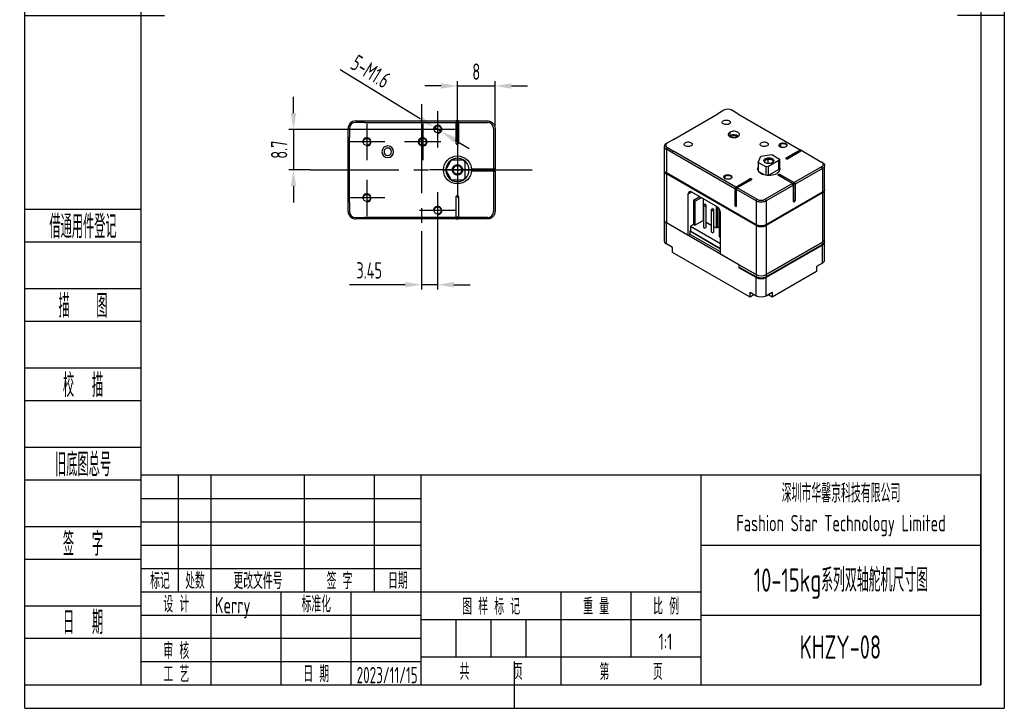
# Model space of a CAD drawing. Header units: inches. Extents: x -26 to 185, y -5 to 292.
# Tile 1 of 2: x -26 to 185, y -5 to 143. Entities that reach past the tile are written whole.
import ezdxf
from ezdxf.enums import TextEntityAlignment as Align

# ---------------------------------------------------------------- set-up
doc = ezdxf.new("R2010")
doc.units = ezdxf.units.IN
doc.header["$MEASUREMENT"] = 0
doc.linetypes.add('CENTER2', pattern=[28.575, 19.05, -3.175, 3.175, -3.175])
for name, color, linetype in [('1轮廓实线层', 7, 'Continuous'), ('2细线层', 4, 'Continuous'), ('3中心线层', 1, 'CENTER2'), ('6文字层', 3, 'Continuous'), ('7标注层', 4, 'Continuous'), ('图框层', 7, 'Continuous')]:
    doc.layers.add(name, color=color, linetype=linetype)
doc.styles.add('PC_TEXTSTYLE', font='ISOCP.SHX', dxfattribs={"width": 0.707, "bigfont": 'GBCBIG.SHX'})
doc.styles.add('PC_TEXTSTYLE4', font='ISOCP.SHX', dxfattribs={"width": 0.707, "bigfont": 'GBCBIG.SHX'})
doc.dimstyles.new('GB_DIAMETER', dxfattribs={"dimtxt": 3.5, "dimasz": 3.5, "dimexe": 1, "dimexo": 0, "dimgap": 1.5, "dimtad": 1, "dimjust": 4, "dimdsep": 46, "dimtxsty": 'PC_TEXTSTYLE', "dimcen": 0, "dimclrd": 256, "dimclrt": 3, "dimadec": 0, "dimazin": 2, "dimtp": 0.1, "dimtm": 0.1, "dimtfac": 0.71, "dimtdec": 3, "dimtmove": 0, "dimatfit": 2, "dimfxl": 1, "dimtfill": 1, "dimarcsym": 0})
doc.dimstyles.new('GB_LINEAR', dxfattribs={"dimtxt": 3.5, "dimasz": 3.5, "dimexe": 1, "dimexo": 0, "dimgap": 1.5, "dimtad": 1, "dimdsep": 46, "dimtxsty": 'PC_TEXTSTYLE', "dimcen": 0, "dimclrd": 256, "dimclrt": 3, "dimadec": 0, "dimazin": 2, "dimtp": 0.1, "dimtm": 0.1, "dimtfac": 0.71, "dimtdec": 3, "dimtmove": 0, "dimatfit": 3, "dimfxl": 1, "dimtfill": 1, "dimarcsym": 0})

# ---------------------------------------------------------------- blocks, each defined once
blk = doc.blocks.new('*D10')
at = {"layer": '7标注层', "color": 0, "lineweight": -2}
for p, q in [((67.77, 116.4), (67.77, 129.4)), ((75.82, 119.3), (75.82, 129.4))]:
    blk.add_line(p, q, dxfattribs=at)
at = {"layer": '7标注层', "lineweight": -2}
for p, q in [((64.27, 128.4), (60.77, 128.4)), ((67.77, 128.4), (75.82, 128.4)), ((79.32, 128.4), (82.82, 128.4))]:
    blk.add_line(p, q, dxfattribs=at)
at = {"layer": '7标注层'}
for points in [[(64.27, 127.82), (64.27, 128.98), (67.77, 128.4)], [(79.32, 128.98), (79.32, 127.82), (75.82, 128.4)]]:
    blk.add_solid(points, dxfattribs=at)
at = {"layer": 'Defpoints', "color": 0}
for p in [(75.82, 128.4), (75.82, 119.3), (67.77, 116.4)]:
    blk.add_point(p, dxfattribs=at)
at = {"layer": '7标注层', "color": 3, "insert": (71.8, 131.47), "char_height": 3.5, "attachment_point": 5, "style": 'PC_TEXTSTYLE', "bg_fill": 3, "box_fill_scale": 1.25, "bg_fill_color": 257, "bg_fill_transparency": 0}
blk.add_mtext('8', dxfattribs=at)
blk = doc.blocks.new('ZwmFrameMain_A4^_^无分区图框^_^portrait')
at = {"layer": '1轮廓实线层'}
for p, q in [((80, 292), (80, 282)), ((0, 0), (0, 287)), ((180, 287), (0, 287)), ((180, 287), (180, 0)), ((-25, 143.5), (5, 143.5)), ((185, 143.5), (175, 143.5)), ((80, -5), (80, 5)), ((0, 0), (180, 0))]:
    blk.add_line(p, q, dxfattribs=at)
at = {"layer": '2细线层'}
for p, q in [((-25, -5), (-25, 292)), ((185, 292), (-25, 292)), ((185, 292), (185, -5)), ((-25, -5), (185, -5))]:
    blk.add_line(p, q, dxfattribs=at)
blk = doc.blocks.new('ZwmFrameMain_标题栏1')
at = {"layer": '1轮廓实线层'}
for p, q in [((-180, 0), (-180, 45)), ((0, 45), (-180, 45)), ((-172, 20), (-172, 45)), ((-165, 20), (-165, 45)), ((-145, 20), (-145, 45)), ((-130, 20), (-130, 45)), ((-120, 0), (-120, 45)), ((0, 0), (0, 45)), ((-60, 30), (0, 30)), ((-180, 20), (-60, 20)), ((-165, 0), (-165, 20)), ((-150, 0), (-150, 20)), ((-135, 0), (-135, 20)), ((-60, 15), (0, 15)), ((-180, 0), (0, 0))]:
    blk.add_line(p, q, dxfattribs=at)
at = {"layer": '1轮廓实线层', "color": 7}
for p, q in [((-60, 0), (-60, 45)), ((-180, 25), (-120, 25))]:
    blk.add_line(p, q, dxfattribs=at)
at = {"layer": '2细线层'}
for p, q in [((-180, 40), (-120, 40)), ((-180, 35), (-120, 35)), ((-180, 30), (-120, 30)), ((-90, 0), (-90, 20)), ((-75, 6), (-75, 20)), ((-180, 15), (-120, 15)), ((-120, 14), (-60, 14)), ((-112.5, 6), (-112.5, 14)), ((-105, 6), (-105, 14)), ((-97.5, 6), (-97.5, 14)), ((-180, 10), (-120, 10)), ((-180, 5), (-120, 5)), ((-120, 6), (-60, 6))]:
    blk.add_line(p, q, dxfattribs=at)
at = {"layer": '6文字层', "style": 'PC_TEXTSTYLE', "width": 0.667}
for s, p in [('标记', (-176, 22.5)), ('处数', (-168.5, 22.5)), (' 更改文件号 ', (-155, 22.5)), (' 签 字 ', (-137.5, 22.5)), (' 日期 ', (-125, 22.5)), (' 设 计 ', (-172.5, 17.51)), (' 标准化 ', (-142.5, 17.51)), (' 图 样 标 记 ', (-105, 17)), (' 重 量 ', (-82.5, 17)), (' 比 例 ', (-67.5, 17)), (' 审 核 ', (-172.5, 7.5)), (' 工 艺 ', (-172.5, 2.5)), (' 日 期 ', (-142.5, 2.5)), ('共       页', (-105, 3)), ('第       页', (-75, 3))]:
    blk.add_text(s, height=3.5, dxfattribs=at).set_placement(p, align=Align.MIDDLE)
at = {"layer": '6文字层', "style": 'PC_TEXTSTYLE', "flags": 8}
for tag, height, width, p, p2 in [('企业名称', 5, 3.445461, (-54.29, 34.82), (-5.27, 34.82)), ('产品名称或材料标记', 7, 1.034456, (-113.46, 28.64), (-66.42, 28.64)), ('图样名称', 5, 3.480264, (-54.79, 19.98), (-5.27, 19.98)), ('标准化', 3.5, 1.756036, (-133.83, 15.37), (-120.75, 15.37)), ('重量', 3.5, 2.448074, (-88.46, 7.54), (-76.55, 7.54)), ('比例', 3.5, 2.367734, (-73.35, 7.54), (-61.93, 7.54)), ('图样代号', 5, 3.489916, (-54.79, 5.63), (-5.52, 5.63)), ('审核', 3.5, 2.723972, (-163.99, 5.37), (-150.63, 5.37)), ('工艺', 3.5, 2.851598, (-164.21, 0.37), (-150.89, 0.37)), ('日期', 3.5, 2.733185, (-133.83, 0.37), (-120.75, 0.37)), ('共几页', 3.5, 0.953151, (-108.58, 1.48), (-101.56, 1.48))]:
    blk.add_attdef(tag, text='', height=height, dxfattribs=dict(at, width=width)).set_placement(p, p2, align=Align.FIT)
at = {"layer": '6文字层', "style": 'PC_TEXTSTYLE', "width": 9.901758, "flags": 8}
blk.add_attdef('设计', text='', height=3.5, rotation=359.5768, dxfattribs=at).set_placement((-164.23, 15.37), (-150.37, 15.27), align=Align.FIT)
at = {"layer": '6文字层', "color": 3, "style": 'PC_TEXTSTYLE', "width": 0.96618, "flags": 8}
blk.add_attdef('第几页', text='', height=3.5, dxfattribs=at).set_placement((-78.29, 1.5), (-71.16, 1.5), align=Align.FIT)
at = {"layer": '6文字层', "color": 0, "style": 'PC_TEXTSTYLE', "width": 0.715273, "flags": 8}
blk.add_attdef('图纸张数', text='', height=3.5, dxfattribs=at).set_placement((-2.66, -3.87), (4.46, -3.87), align=Align.FIT)
blk = doc.blocks.new('ZwmFrameMain_附加栏')
at = {"layer": '2细线层'}
for p, q in [((-25, 102), (0, 102)), ((-25, 95), (0, 95)), ((-25, 85), (0, 85)), ((-25, 78), (0, 78)), ((-25, 68), (0, 68)), ((-25, 61), (0, 61)), ((-25, 51), (0, 51)), ((-25, 44), (0, 44)), ((-25, 34), (0, 34)), ((-25, 27), (0, 27)), ((-25, 17), (0, 17)), ((-25, 10), (0, 10)), ((-25, 0), (0, 0))]:
    blk.add_line(p, q, dxfattribs=at)
at = {"layer": '6文字层', "color": 3, "style": 'PC_TEXTSTYLE'}
for s, width, p in [('借通用件登记', 0.667, (-12.5, 98.5)), ('描   图', 0.6667, (-12.5, 81.5)), ('校  描', 0.667, (-12.5, 64.5)), ('旧底图总号', 0.667, (-12.5, 47.5)), ('签  字', 0.667, (-12.5, 30.5)), ('日  期', 0.667, (-12.49, 13.6))]:
    blk.add_text(s, height=5, dxfattribs=dict(at, width=width)).set_placement(p, align=Align.MIDDLE)
at = {"layer": '6文字层', "style": 'PC_TEXTSTYLE'}
for tag, width, p, p2 in [('借通用件登记', 0.671328, (-23.44, 86.36), (-1.25, 86.36)), ('描图', 2.120922, (-23.44, 69.36), (-1.25, 69.36)), ('校图', 2.149976, (-23.75, 52.06), (-1.25, 52.06)), ('旧底图总号', 0.761452, (-22.84, 35.67), (-1.86, 35.67)), ('签字', 2.026939, (-23.14, 18.37), (-1.56, 18.37)), ('日期', 1.89999, (-22.84, 1.37), (-2.17, 1.37))]:
    blk.add_attdef(tag, text='', height=5, dxfattribs=dict(at, width=width)).set_placement(p, p2, align=Align.FIT)
blk = doc.blocks.new('*D19')
at = {"layer": '7标注层', "color": 0, "lineweight": -2}
for p, q in [((60.07, 97.31), (60.07, 84.8)), ((63.52, 97.8), (63.52, 84.8))]:
    blk.add_line(p, q, dxfattribs=at)
at = {"layer": '7标注层', "lineweight": -2}
for p, q in [((56.57, 85.8), (44.63, 85.8)), ((63.52, 85.8), (60.07, 85.8)), ((67.02, 85.8), (70.52, 85.8))]:
    blk.add_line(p, q, dxfattribs=at)
at = {"layer": '7标注层'}
for points in [[(56.57, 85.22), (56.57, 86.38), (60.07, 85.8)], [(67.02, 86.38), (67.02, 85.22), (63.52, 85.8)]]:
    blk.add_solid(points, dxfattribs=at)
at = {"layer": 'Defpoints', "color": 0}
for p in [(60.07, 97.31), (63.52, 97.8), (60.07, 85.8)]:
    blk.add_point(p, dxfattribs=at)
at = {"layer": '7标注层', "color": 3, "insert": (48.85, 88.87), "char_height": 3.5, "attachment_point": 5, "style": 'PC_TEXTSTYLE', "bg_fill": 3, "box_fill_scale": 1.25, "bg_fill_color": 257, "bg_fill_transparency": 0}
blk.add_mtext('3.45', dxfattribs=at)
blk = doc.blocks.new('*D20')
at = {"layer": '7标注层', "lineweight": -2}
for p, q in [((32.62, 122.6), (32.62, 126.1)), ((32.62, 119.1), (32.62, 110.4)), ((32.62, 106.9), (32.62, 103.4))]:
    blk.add_line(p, q, dxfattribs=at)
at = {"layer": '7标注层', "color": 0, "lineweight": -2}
for p, q in [((59.62, 119.1), (31.62, 119.1)), ((36.16, 110.4), (31.62, 110.4))]:
    blk.add_line(p, q, dxfattribs=at)
at = {"layer": '7标注层'}
for points in [[(32.04, 122.6), (33.21, 122.6), (32.62, 119.1)], [(33.21, 106.9), (32.04, 106.9), (32.62, 110.4)]]:
    blk.add_solid(points, dxfattribs=at)
at = {"layer": 'Defpoints', "color": 0}
for p in [(59.62, 119.1), (32.62, 110.4), (36.16, 110.4)]:
    blk.add_point(p, dxfattribs=at)
at = {"layer": '7标注层', "color": 3, "insert": (29.55, 114.75), "char_height": 3.5, "attachment_point": 5, "rotation": 90, "style": 'PC_TEXTSTYLE', "bg_fill": 3, "box_fill_scale": 1.25, "bg_fill_color": 257, "bg_fill_transparency": 0}
blk.add_mtext('8.7', dxfattribs=at)
blk = doc.blocks.new('*D22')
at = {"layer": '7标注层', "lineweight": -2}
for p, q in [((42.61, 131.93), (59.77, 121.4)), ((64.29, 118.63), (62.76, 119.57)), ((67.27, 116.8), (70.26, 114.97))]:
    blk.add_line(p, q, dxfattribs=at)
at = {"layer": '7标注层'}
for points in [[(59.47, 120.9), (60.08, 121.9), (62.76, 119.57)], [(67.58, 117.3), (66.97, 116.3), (64.29, 118.63)]]:
    blk.add_solid(points, dxfattribs=at)
at = {"layer": 'Defpoints', "color": 0}
for p in [(62.76, 119.57), (64.29, 118.63)]:
    blk.add_point(p, dxfattribs=at)
at = {"layer": '7标注层', "color": 3, "insert": (49.19, 131.5), "char_height": 3.5, "attachment_point": 5, "rotation": 328.4637, "style": 'PC_TEXTSTYLE', "bg_fill": 3, "box_fill_scale": 1.25, "bg_fill_color": 257, "bg_fill_transparency": 0}
blk.add_mtext('5-M1.6', dxfattribs=at)

msp = doc.modelspace()

# ---------------------------------------------------------------- linework, layer by layer
at = {"color": 7, "linetype": 'Continuous', "lineweight": 25}
for p, q in [((114.057, 116.958), (123.56, 122.444)), ((124.85, 123.188), (123.56, 122.444)), ((127.905, 122.444), (126.615, 123.188)), ((127.905, 122.444), (141.271, 114.728)), ((45.925, 120.9), (47.825, 120.9)), ((47.825, 120.6), (45.925, 120.6)), ((47.825, 120.9), (67.515, 120.9)), ((47.825, 120.6), (67.515, 120.6)), ((67.515, 120.9), (67.515, 120.6)), ((67.715, 120.9), (67.515, 120.9)), ((67.515, 116.1), (67.515, 120.6)), ((67.815, 120.9), (67.715, 120.9)), ((67.815, 120.7), (67.715, 120.7)), ((67.815, 120.517), (67.715, 120.517)), ((68.015, 120.9), (67.815, 120.9)), ((68.015, 120.6), (68.015, 120.9)), ((68.015, 120.9), (74.225, 120.9)), ((68.015, 120.6), (68.015, 116.1)), ((68.015, 120.6), (74.225, 120.6)), ((44.325, 117.4), (44.325, 119.3)), ((44.625, 119.3), (44.625, 117.4)), ((75.525, 119.3), (75.525, 110.65)), ((75.825, 119.3), (75.825, 110.65)), ((44.325, 103.4), (44.325, 117.4)), ((44.625, 103.4), (44.625, 117.4)), ((112.564, 116.095), (112.767, 116.213)), ((114.057, 116.958), (112.767, 116.213)), ((126.174, 117.722), (126.033, 117.624)), ((67.815, 115.9), (67.715, 115.9)), ((112.114, 115.468), (112.114, 110.373)), ((113.853, 114.097), (112.564, 114.841)), ((112.767, 115.194), (114.057, 114.45)), ((127.219, 106.381), (113.853, 114.097)), ((127.423, 106.734), (114.057, 114.45)), ((138.216, 112.964), (141.271, 114.728)), ((141.61, 114.532), (138.556, 112.768)), ((141.475, 114.61), (141.271, 114.728)), ((141.418, 114.421), (141.351, 114.46)), ((141.418, 114.421), (141.351, 114.46)), ((141.475, 114.453), (141.475, 114.61)), ((141.61, 114.532), (145.826, 112.098)), ((65.275, 110.4), (66.525, 112.565)), ((66.525, 112.565), (69.025, 112.565)), ((69.025, 112.565), (69.315, 112.063)), ((69.315, 112.063), (69.315, 108.737)), ((132.205, 112.026), (132.826, 113.364)), ((133.902, 111.046), (132.205, 112.026)), ((132.205, 112.026), (132.205, 110.26)), ((132.826, 113.364), (135.145, 113.723)), ((136.698, 112.433), (134.44, 111.13)), ((135.145, 113.723), (136.842, 112.743)), ((136.842, 112.743), (136.698, 112.433)), ((136.698, 110.52), (136.698, 112.433)), ((136.842, 112.743), (136.842, 110.987)), ((138.284, 112.768), (138.216, 112.808)), ((146.03, 111.981), (145.826, 112.098)), ((66.525, 108.235), (65.275, 110.4)), ((71.075, 110.65), (75.525, 110.65)), ((71.075, 110.45), (75.525, 110.454)), ((75.525, 110.345), (71.075, 110.35)), ((75.525, 110.15), (71.075, 110.15)), ((75.525, 110.65), (75.825, 110.65)), ((75.525, 110.454), (75.625, 110.454)), ((75.525, 110.454), (75.525, 110.345)), ((75.625, 110.345), (75.525, 110.345)), ((75.525, 110.15), (75.525, 101.5)), ((75.825, 110.15), (75.525, 110.15)), ((75.625, 110.454), (75.625, 110.345)), ((75.825, 110.15), (75.825, 110.65)), ((75.825, 110.15), (75.825, 101.5)), ((112.114, 110.216), (112.114, 99.673)), ((133.461, 109.388), (132.361, 110.023)), ((134.44, 111.13), (133.902, 111.046)), ((133.902, 111.046), (133.902, 109.29)), ((134.44, 109.248), (134.44, 111.13)), ((136.698, 110.52), (134.493, 109.247)), ((136.839, 110.825), (136.698, 110.52)), ((145.826, 111.079), (139.954, 107.69)), ((146.029, 110.727), (140.158, 107.337)), ((146.479, 106.259), (146.479, 111.354)), ((69.025, 108.235), (66.525, 108.235)), ((69.315, 108.737), (69.025, 108.235)), ((131.774, 98.656), (112.564, 109.746)), ((112.665, 109.687), (112.564, 109.746)), ((131.774, 98.499), (112.564, 109.589)), ((131.876, 98.597), (112.665, 109.687)), ((127.423, 106.734), (130.478, 108.497)), ((130.817, 108.301), (127.762, 106.538)), ((130.749, 108.497), (130.817, 108.458)), ((139.615, 107.494), (136.594, 109.238)), ((136.798, 109.198), (139.821, 107.456)), ((136.933, 109.434), (139.954, 107.69)), ((139.954, 107.69), (140.158, 107.337)), ((117.926, 105.671), (123.493, 102.457)), ((127.423, 106.734), (127.219, 106.381)), ((127.219, 106.381), (127.219, 102.853)), ((127.559, 106.277), (127.491, 106.316)), ((127.559, 106.185), (127.762, 106.538)), ((131.774, 103.751), (127.559, 106.185)), ((127.559, 102.657), (127.559, 106.185)), ((127.683, 106.492), (127.615, 106.531)), ((131.978, 104.104), (127.762, 106.538)), ((139.615, 107.494), (133.743, 104.104)), ((145.928, 105.573), (133.845, 98.597)), ((139.818, 107.141), (133.946, 103.751)), ((146.029, 105.631), (133.946, 98.656)), ((139.818, 107.141), (139.615, 107.494)), ((139.747, 107.414), (139.617, 107.489)), ((139.821, 107.456), (139.747, 107.414)), ((139.815, 107.296), (139.747, 107.414)), ((139.889, 107.339), (139.815, 107.296)), ((139.815, 107.296), (139.815, 107.146)), ((139.818, 103.653), (139.818, 107.141)), ((139.821, 107.456), (139.889, 107.339)), ((139.886, 103.849), (139.889, 107.339)), ((140.158, 107.337), (140.158, 103.849)), ((145.928, 105.573), (146.03, 105.631)), ((146.479, 95.559), (146.479, 106.102)), ((67.515, 100.2), (67.515, 104.7)), ((67.715, 104.9), (67.815, 104.9)), ((68.015, 104.7), (68.015, 100.2)), ((117.247, 96.342), (117.247, 105.279)), ((119.759, 104.612), (118.401, 103.828)), ((118.401, 103.828), (118.673, 103.671)), ((118.401, 103.828), (118.401, 98.733)), ((118.673, 103.671), (120.031, 104.455)), ((118.673, 103.671), (118.673, 98.576)), ((120.438, 104.221), (120.438, 99.595)), ((146.029, 105.475), (133.946, 98.499)), ((44.325, 101.5), (44.325, 103.4)), ((44.625, 103.4), (44.625, 101.5)), ((120.489, 102.848), (120.489, 98.145)), ((121.065, 98.145), (121.065, 102.848)), ((122.186, 101.869), (122.186, 97.166)), ((122.762, 97.166), (122.762, 101.869)), ((123.221, 102.614), (123.221, 97.988)), ((123.493, 102.457), (123.493, 98.145)), ((123.9, 102.065), (123.9, 100.945)), ((127.355, 102.618), (127.423, 102.579)), ((45.925, 100.2), (47.825, 100.2)), ((47.825, 99.9), (45.925, 99.9)), ((67.515, 100.2), (47.825, 100.2)), ((67.515, 99.9), (47.825, 99.9)), ((67.515, 100.2), (67.515, 99.9)), ((67.515, 99.9), (67.715, 99.9)), ((67.815, 100.283), (67.715, 100.283)), ((67.815, 100.1), (67.715, 100.1)), ((67.715, 99.9), (67.815, 99.9)), ((67.815, 99.9), (68.015, 99.9)), ((74.225, 100.2), (68.015, 100.2)), ((68.015, 99.9), (68.015, 100.2)), ((74.225, 99.9), (68.015, 99.9)), ((112.114, 99.673), (112.114, 95.166)), ((118.673, 98.576), (120.438, 99.595)), ((120.438, 99.595), (120.489, 99.565)), ((121.065, 99.233), (122.186, 98.586)), ((123.883, 100.889), (123.883, 96.186)), ((124.171, 92.345), (124.171, 101.281)), ((117.247, 96.342), (112.564, 99.046)), ((128.109, 90.072), (112.564, 99.046)), ((117.723, 97.4), (117.655, 97.361)), ((117.655, 96.577), (117.655, 97.361)), ((124.171, 93.521), (117.655, 97.283)), ((118.401, 98.733), (117.723, 98.341)), ((117.723, 98.341), (124.171, 94.618)), ((117.723, 98.341), (117.723, 97.244)), ((117.723, 97.244), (124.171, 93.521)), ((118.401, 98.733), (118.673, 98.576)), ((122.762, 98.253), (123.221, 97.988)), ((123.221, 97.988), (123.493, 98.145)), ((123.883, 97.92), (123.493, 98.145)), ((131.876, 98.597), (131.774, 98.656)), ((133.845, 98.597), (133.946, 98.656)), ((117.655, 96.577), (117.247, 96.342)), ((124.171, 92.815), (117.655, 96.577)), ((146.479, 95.069), (146.479, 95.559)), ((113.853, 93.794), (112.564, 94.539)), ((113.853, 92.736), (113.853, 93.794)), ((145.911, 94.373), (133.828, 87.398)), ((133.946, 87.956), (146.029, 94.932)), ((146.029, 94.932), (133.946, 87.956)), ((146.029, 94.442), (133.946, 87.466)), ((146.029, 94.304), (133.946, 87.329)), ((145.911, 94.373), (146.029, 94.442)), ((146.479, 91.051), (146.479, 94.931)), ((130.484, 83.135), (113.853, 92.736)), ((124.171, 92.345), (131.774, 87.956)), ((131.774, 87.956), (128.109, 90.072)), ((128.109, 90.072), (128.109, 89.582)), ((128.109, 90.072), (128.109, 89.445)), ((131.774, 87.466), (128.109, 89.582)), ((128.227, 89.514), (128.109, 89.582)), ((128.227, 89.514), (128.109, 89.445)), ((131.774, 87.329), (128.109, 89.445)), ((131.893, 87.398), (128.227, 89.514)), ((146.029, 90.424), (144.74, 89.68)), ((144.74, 89.68), (144.74, 88.621)), ((131.893, 87.398), (131.774, 87.466)), ((133.828, 87.398), (133.946, 87.466)), ((144.74, 88.621), (135.236, 83.135)), ((130.484, 84.193), (131.774, 83.449)), ((130.484, 83.135), (130.484, 84.193)), ((131.401, 83.664), (130.484, 83.135)), ((133.946, 83.449), (135.236, 84.193)), ((135.236, 83.135), (134.32, 83.664)), ((135.236, 84.193), (135.236, 83.135))]:
    msp.add_line(p, q, dxfattribs=at)
at = {"color": 1, "linetype": 'Continuous', "lineweight": 25}
for p, q in [((126.174, 118.505), (126.174, 117.722)), ((126.479, 117.398), (126.479, 117.545)), ((112.564, 114.841), (112.767, 115.194)), ((112.564, 114.841), (112.564, 109.746)), ((113.853, 114.097), (114.057, 114.45)), ((136.933, 116.056), (137.001, 115.939)), ((137.001, 115.939), (137.001, 115.316)), ((138.37, 112.74), (141.351, 114.46)), ((134.25, 112.973), (134.3, 112.71)), ((134.3, 112.71), (134.3, 111.797)), ((146.03, 110.727), (145.826, 111.079)), ((146.029, 110.727), (146.029, 105.632)), ((112.564, 109.589), (112.564, 99.046)), ((125.122, 109.238), (125.19, 109.12)), ((125.19, 108.497), (125.19, 109.12)), ((127.615, 106.531), (130.613, 108.262)), ((130.613, 108.262), (130.681, 108.223)), ((117.247, 105.279), (117.926, 105.67)), ((127.615, 106.531), (127.491, 106.316)), ((127.491, 106.316), (127.491, 102.853)), ((127.559, 106.277), (127.683, 106.492)), ((127.559, 106.185), (127.559, 106.277)), ((127.762, 106.538), (127.683, 106.492)), ((131.774, 103.751), (131.978, 104.104)), ((131.774, 103.751), (131.774, 98.656)), ((133.947, 103.751), (133.743, 104.104)), ((133.946, 103.751), (133.946, 98.656)), ((146.029, 105.475), (146.029, 94.932)), ((127.491, 102.853), (127.559, 102.814)), ((112.564, 94.539), (112.564, 99.046)), ((131.774, 98.499), (131.774, 87.956)), ((133.946, 98.499), (133.946, 87.956)), ((146.029, 94.932), (146.029, 94.442)), ((146.029, 90.424), (146.029, 94.304)), ((131.774, 87.956), (131.774, 87.466)), ((131.774, 83.449), (131.774, 87.329)), ((133.946, 87.956), (133.946, 87.466)), ((133.946, 83.449), (133.946, 87.329))]:
    msp.add_line(p, q, dxfattribs=at)
at = {"color": 7, "linetype": 'Continuous', "lineweight": 25, "flags": 128}
for points in [[(126.004, 120.249), (125.817, 120.167), (125.598, 120.117), (125.364, 120.104), (125.132, 120.127), (124.919, 120.185), (124.742, 120.274), (124.613, 120.388), (124.542, 120.517), (124.534, 120.653), (124.59, 120.785), (124.705, 120.903), (124.871, 120.999), (125.076, 121.066), (125.305, 121.098), (125.54, 121.094), (125.764, 121.052), (125.961, 120.978), (126.116, 120.876), (126.217, 120.753), (126.257, 120.619), (126.233, 120.484), (126.146, 120.358), (126.004, 120.249)], [(126.174, 118.505), (126.006, 118.384), (125.89, 118.244), (125.83, 118.093), (125.83, 117.938), (125.89, 117.787), (126.006, 117.647), (126.174, 117.526), (126.384, 117.429), (126.626, 117.362), (126.888, 117.327), (127.157, 117.327), (127.419, 117.362), (127.661, 117.429), (127.871, 117.526)], [(127.871, 117.526), (128.039, 117.647), (128.155, 117.787), (128.215, 117.938), (128.215, 118.093), (128.155, 118.244), (128.039, 118.384), (127.871, 118.505), (127.661, 118.602), (127.419, 118.669), (127.157, 118.704), (126.888, 118.704), (126.626, 118.669), (126.384, 118.602), (126.174, 118.505)], [(117.858, 115.547), (117.671, 115.465), (117.452, 115.415), (117.218, 115.401), (116.986, 115.424), (116.774, 115.482), (116.596, 115.572), (116.467, 115.685), (116.396, 115.815), (116.388, 115.951), (116.444, 116.082), (116.559, 116.201), (116.725, 116.297), (116.93, 116.363), (117.159, 116.396), (117.394, 116.391), (117.618, 116.35), (117.815, 116.275), (117.97, 116.173), (118.071, 116.05), (118.111, 115.917), (118.087, 115.781), (118.001, 115.655), (117.858, 115.547)], [(126.479, 117.545), (126.348, 117.444), (126.347, 117.443)], [(134.15, 115.547), (133.963, 115.465), (133.744, 115.415), (133.51, 115.401), (133.278, 115.424), (133.065, 115.482), (132.888, 115.572), (132.759, 115.685), (132.688, 115.815), (132.68, 115.951), (132.735, 116.082), (132.851, 116.201), (133.017, 116.297), (133.222, 116.363), (133.451, 116.396), (133.686, 116.391), (133.91, 116.35), (134.107, 116.275), (134.262, 116.173), (134.363, 116.05), (134.403, 115.917), (134.379, 115.781), (134.292, 115.655), (134.15, 115.547)], [(136.933, 116.056), (137.13, 116.141), (137.361, 116.191), (137.606, 116.201), (137.846, 116.171), (138.062, 116.103), (138.236, 116.002), (138.354, 115.878), (138.406, 115.739), (138.388, 115.598), (138.303, 115.465), (138.155, 115.351)], [(138.155, 115.351), (137.958, 115.266), (137.728, 115.216), (137.483, 115.206), (137.242, 115.236), (137.026, 115.304), (136.853, 115.405), (136.735, 115.529), (136.682, 115.668), (136.7, 115.81), (136.786, 115.943), (136.933, 116.056)], [(132.205, 111.006), (132.146, 110.849), (132.117, 110.633), (132.146, 110.416), (132.234, 110.205), (132.378, 110.004), (132.575, 109.818), (132.82, 109.653), (133.106, 109.512), (133.427, 109.398), (133.775, 109.315), (134.141, 109.264), (134.517, 109.247), (134.892, 109.264), (135.258, 109.315), (135.606, 109.398), (135.927, 109.512), (136.214, 109.653)], [(132.125, 110.519), (132.144, 110.653), (132.205, 110.831)], [(136.214, 109.653), (136.458, 109.818), (136.655, 110.004), (136.799, 110.205), (136.887, 110.416), (136.917, 110.633), (136.887, 110.849), (136.839, 110.982)], [(136.842, 110.831), (136.91, 110.617), (136.915, 110.586)], [(126.344, 108.532), (126.147, 108.447), (125.916, 108.398), (125.671, 108.387), (125.431, 108.418), (125.215, 108.486), (125.041, 108.586), (124.923, 108.711), (124.871, 108.849), (124.888, 108.991), (124.974, 109.124), (125.122, 109.238)], [(125.122, 109.238), (125.319, 109.323), (125.549, 109.372), (125.794, 109.382), (126.035, 109.352), (126.25, 109.284), (126.424, 109.184), (126.542, 109.059), (126.595, 108.921), (126.577, 108.779), (126.491, 108.646), (126.344, 108.532)], [(136.594, 109.238), (136.542, 109.283), (136.524, 109.336), (136.542, 109.389), (136.594, 109.434), (136.672, 109.464), (136.764, 109.474), (136.855, 109.464), (136.933, 109.434)], [(139.818, 103.653), (139.831, 103.585), (139.868, 103.543), (139.923, 103.532), (139.988, 103.555), (140.053, 103.607), (140.108, 103.681), (140.145, 103.766), (140.158, 103.849)], [(120.574, 102.731), (120.667, 102.695), (120.777, 102.682), (120.888, 102.695), (120.981, 102.731), (121.043, 102.785), (121.065, 102.848), (121.043, 102.912), (120.981, 102.966), (120.888, 103.002), (120.777, 103.015), (120.667, 103.002), (120.574, 102.966), (120.511, 102.912), (120.489, 102.848), (120.511, 102.785), (120.574, 102.731)], [(122.271, 101.751), (122.364, 101.715), (122.474, 101.703), (122.585, 101.715), (122.678, 101.751), (122.74, 101.805), (122.762, 101.869), (122.74, 101.932), (122.678, 101.986), (122.585, 102.022), (122.474, 102.035), (122.364, 102.022), (122.271, 101.986), (122.208, 101.932), (122.186, 101.869), (122.208, 101.805), (122.271, 101.751)], [(124.171, 101.055), (124.061, 101.043), (123.968, 101.007), (123.905, 100.953), (123.883, 100.889), (123.905, 100.825), (123.968, 100.772), (124.061, 100.735), (124.171, 100.723)], [(120.489, 98.145), (120.511, 98.082), (120.574, 98.028), (120.667, 97.992), (120.777, 97.979), (120.888, 97.992), (120.981, 98.028), (121.043, 98.082), (121.065, 98.145), (121.065, 98.145)], [(122.186, 97.166), (122.208, 97.102), (122.271, 97.048), (122.364, 97.012), (122.474, 96.999), (122.585, 97.012), (122.678, 97.048), (122.74, 97.102), (122.762, 97.166), (122.762, 97.166)], [(123.883, 96.186), (123.905, 96.122), (123.968, 96.068), (124.061, 96.032), (124.171, 96.02)]]:
    msp.add_lwpolyline(points, dxfattribs=at)
at = {"color": 1, "linetype": 'Continuous', "lineweight": 25, "flags": 128}
for points in [[(136.73, 109.159), (136.719, 109.168), (136.716, 109.179), (136.719, 109.189), (136.73, 109.198), (136.745, 109.204), (136.764, 109.207), (136.782, 109.204), (136.798, 109.198)], [(139.818, 103.81), (139.821, 103.796), (139.828, 103.788), (139.839, 103.785), (139.852, 103.79), (139.865, 103.8), (139.876, 103.815), (139.884, 103.832), (139.886, 103.849)]]:
    msp.add_lwpolyline(points, dxfattribs=at)
for centre in [(48.325, 116.4), (48.325, 104.4), (63.525, 101.7)]:
    msp.add_circle(centre, 0.765)
at = {"color": 7, "linetype": 'Continuous', "lineweight": 25}
msp.add_circle((60.325, 116.4), 0.9, dxfattribs=at)
at = {"color": 7, "linetype": 'Continuous'}
msp.add_circle((67.775, 110.4), 3, dxfattribs=at)
at = {"color": 7, "linetype": 'Continuous', "lineweight": 25}
for centre, radius, start, end in [((125.733, 121.485), 1.918, 62.60967, 117.39033), ((45.925, 119.3), 1.6, 90, 180), ((45.925, 119.3), 1.3, 90, 180), ((74.225, 119.3), 1.3, 0, 90), ((67.715, 116.1), 0.2, 180, 270), ((67.815, 116.1), 0.2, 270, 360), ((112.802, 115.468), 0.671, 110.78342, 249.21658), ((112.961, 115.704), 0.545, 110.78342, 249.21658), ((127.012, 116.16), 1.773, 55.67663, 118.22515), ((127.012, 116.586), 1.097, 51.34826, 119.05355), ((52.825, 114.3), 1.25, 0, 180), ((52.825, 114.3), 1.25, 180, 0), ((52.825, 114.3), 0.8, 0, 180), ((52.825, 114.3), 0.8, 180, 0), ((67.765, 110.4), 2.5, 360, 180), ((67.775, 110.4), 2.5, 120, 150), ((67.775, 110.4), 2.5, 90.1151, 120), ((138.246, 112.886), 0.0838, 110.78342, 249.21658), ((138.42, 113.03), 0.295, 242.60967, 297.39033), ((145.633, 111.589), 0.545, 290.78342, 69.21658), ((67.765, 110.4), 2.5, 180, 360), ((67.775, 110.4), 2.5, 150, 180), ((67.775, 110.4), 2.5, 180, 240), ((71.075, 110.4), 0.25, 90, 270), ((112.882, 110.293), 0.773, 185.6948, 245.62534), ((67.775, 110.4), 2.5, 240, 269.88463), ((130.613, 108.235), 0.295, 62.60967, 117.39033), ((130.787, 108.379), 0.0838, 290.78342, 69.21658), ((117.661, 105.346), 0.419, 50.79671, 189.21404), ((145.711, 106.178), 0.773, 294.37466, 354.3052), ((67.715, 104.7), 0.2, 90, 180), ((67.815, 104.7), 0.2, 0, 90), ((132.86, 105.807), 1.918, 242.60967, 297.39033), ((45.925, 101.5), 1.6, 180, 270), ((45.925, 101.5), 1.3, 180, 270), ((74.225, 101.5), 1.3, 270, 0), ((122.698, 101.214), 1.475, 2.60548, 57.39452), ((127.514, 102.867), 0.295, 182.60548, 237.39452), ((127.476, 102.644), 0.0838, 230.79671, 9.21404), ((112.882, 99.75), 0.773, 185.6948, 245.62534), ((132.86, 100.596), 2.361, 242.60967, 297.39033), ((132.86, 100.497), 2.14, 242.60967, 297.39033), ((112.882, 95.243), 0.773, 185.6948, 245.62534), ((145.711, 95.635), 0.773, 294.37466, 354.3052), ((145.711, 95.008), 0.773, 294.37466, 354.3052), ((145.711, 91.128), 0.773, 294.37592, 354.30476), ((132.86, 90.052), 2.361, 242.60967, 297.39033), ((132.86, 89.425), 2.361, 242.60967, 297.39033), ((132.86, 89.265), 2.103, 242.60954, 297.39036), ((132.86, 85.545), 2.361, 242.60949, 297.39065)]:
    msp.add_arc(centre, radius, start, end, dxfattribs=at)
at = {"color": 1, "linetype": 'Continuous', "lineweight": 25}
for centre, radius, start, end in [((138.513, 112.978), 0.297, 182.65335, 229.43159), ((130.772, 108.51), 0.295, 182.60548, 237.39452), ((130.454, 108.51), 0.295, 302.60548, 357.39452), ((130.522, 108.471), 0.295, 302.60548, 357.39452), ((136.639, 109.447), 0.295, 302.60548, 357.39452), ((140.022, 103.587), 0.295, 62.60967, 117.39033), ((127.355, 102.591), 0.295, 62.60967, 117.39033), ((127.196, 102.867), 0.295, 302.60548, 357.39452), ((127.264, 102.828), 0.295, 302.60548, 357.39452)]:
    msp.add_arc(centre, radius, start, end, dxfattribs=at)
at = {"color": 7, "linetype": 'Continuous', "lineweight": 25}
for points, knots in [([(67.715, 120.7), (67.702, 120.7), (67.676, 120.702), (67.637, 120.714), (67.601, 120.734), (67.563, 120.765), (67.535, 120.807), (67.518, 120.855), (67.516, 120.884), (67.515, 120.9)], [0, 0, 0, 0, 0.118111, 0.2406242, 0.3682425, 0.5015883, 0.708028, 0.8433824, 1, 1, 1, 1]), ([(67.715, 120.517), (67.702, 120.517), (67.676, 120.518), (67.637, 120.523), (67.601, 120.531), (67.563, 120.544), (67.535, 120.562), (67.518, 120.581), (67.516, 120.593), (67.515, 120.6)], [0, 0, 0, 0, 0.1181125, 0.2406246, 0.3682398, 0.5015809, 0.7095128, 0.8444972, 1, 1, 1, 1]), ([(67.815, 120.7), (67.828, 120.7), (67.854, 120.702), (67.892, 120.714), (67.928, 120.733), (67.966, 120.766), (67.994, 120.807), (68.012, 120.855), (68.014, 120.884), (68.015, 120.9)], [0, 0, 0, 0, 0.11811316, 0.24062583, 0.36824171, 0.50158358, 0.70967096, 0.84461548, 1, 1, 1, 1]), ([(67.815, 120.517), (67.828, 120.517), (67.854, 120.518), (67.892, 120.523), (67.928, 120.531), (67.966, 120.544), (67.994, 120.561), (68.012, 120.581), (68.014, 120.593), (68.015, 120.6)], [0, 0, 0, 0, 0.1181108, 0.2406232, 0.3682405, 0.5015848, 0.7081778, 0.8434952, 1, 1, 1, 1]), ([(137.001, 115.312), (136.938, 115.358), (136.812, 115.449), (136.758, 115.625), (136.812, 115.801), (136.938, 115.893), (137.001, 115.939)], [0, 0, 0, 0, 0.2498933, 0.4999289, 0.7499644, 1, 1, 1, 1]), ([(141.351, 114.46), (141.342, 114.466), (141.325, 114.478), (141.302, 114.504), (141.283, 114.537), (141.266, 114.582), (141.259, 114.632), (141.26, 114.684), (141.267, 114.713), (141.271, 114.728)], [0, 0, 0, 0, 0.1181125, 0.2406246, 0.3682398, 0.5015809, 0.7095128, 0.8444972, 1, 1, 1, 1]), ([(141.433, 114.429), (141.433, 114.429), (141.427, 114.437), (141.421, 114.458), (141.416, 114.495), (141.426, 114.535), (141.446, 114.577), (141.465, 114.598), (141.475, 114.61)], [0, 0, 0, 0, 0.000486, 0.1684612, 0.3439751, 0.6156974, 0.7938551, 1, 1, 1, 1]), ([(133.823, 111.941), (133.771, 111.992), (133.66, 112.1), (133.646, 112.296), (133.756, 112.483), (133.982, 112.637), (134.194, 112.686), (134.3, 112.71)], [0, 0, 0, 0, 0.18390263, 0.38792697, 0.59195131, 0.79597566, 1, 1, 1, 1]), ([(134.3, 112.71), (134.412, 112.719), (134.638, 112.739), (134.967, 112.67), (135.226, 112.54), (135.38, 112.36), (135.4, 112.162), (135.311, 111.989), (135.177, 111.912), (135.123, 111.881)], [0, 0, 0, 0, 0.149968, 0.2999361, 0.4499041, 0.5998721, 0.7498402, 0.8998082, 1, 1, 1, 1]), ([(75.525, 110.454), (75.525, 110.469), (75.525, 110.498), (75.528, 110.54), (75.533, 110.577), (75.541, 110.607), (75.549, 110.628), (75.552, 110.642), (75.546, 110.648), (75.536, 110.65), (75.528, 110.65), (75.525, 110.65)], [0, 0, 0, 0, 0.1400777, 0.2784455, 0.415428, 0.5513598, 0.69399, 0.7885012, 0.8969858, 0.9482936, 1, 1, 1, 1]), ([(75.525, 110.15), (75.528, 110.15), (75.536, 110.15), (75.546, 110.152), (75.552, 110.158), (75.549, 110.171), (75.541, 110.192), (75.533, 110.223), (75.528, 110.26), (75.525, 110.301), (75.525, 110.331), (75.525, 110.345)], [0, 0, 0, 0, 0.0518381, 0.1033615, 0.2126025, 0.3067778, 0.4490131, 0.5845886, 0.7213893, 0.8597515, 1, 1, 1, 1]), ([(75.825, 110.65), (75.821, 110.65), (75.812, 110.65), (75.792, 110.648), (75.766, 110.642), (75.732, 110.628), (75.699, 110.607), (75.668, 110.577), (75.645, 110.54), (75.629, 110.498), (75.626, 110.469), (75.625, 110.454)], [0, 0, 0, 0, 0.05183845, 0.10336338, 0.21261229, 0.30678436, 0.4490169, 0.58458678, 0.72138502, 0.85974779, 1, 1, 1, 1]), ([(75.625, 110.345), (75.626, 110.331), (75.629, 110.301), (75.645, 110.26), (75.668, 110.223), (75.699, 110.192), (75.732, 110.171), (75.766, 110.158), (75.793, 110.152), (75.813, 110.15), (75.821, 110.15), (75.825, 110.15)], [0, 0, 0, 0, 0.1400809, 0.2784493, 0.4154296, 0.5513564, 0.6939855, 0.7884946, 0.8969849, 0.9482936, 1, 1, 1, 1]), ([(125.19, 108.493), (125.127, 108.539), (125.001, 108.63), (124.947, 108.807), (125.001, 108.983), (125.127, 109.074), (125.19, 109.12)], [0, 0, 0, 0, 0.2499346, 0.4999564, 0.7499782, 1, 1, 1, 1]), ([(139.821, 107.456), (139.831, 107.463), (139.852, 107.477), (139.882, 107.504), (139.91, 107.535), (139.937, 107.568), (139.956, 107.599), (139.967, 107.63), (139.967, 107.655), (139.961, 107.676), (139.956, 107.685), (139.954, 107.69)], [0, 0, 0, 0, 0.1400777, 0.2784455, 0.415428, 0.5513598, 0.69399, 0.7885012, 0.8969858, 0.9482936, 1, 1, 1, 1]), ([(127.491, 106.316), (127.482, 106.321), (127.463, 106.331), (127.429, 106.345), (127.391, 106.358), (127.343, 106.371), (127.296, 106.379), (127.252, 106.383), (127.231, 106.381), (127.219, 106.381)], [0, 0, 0, 0, 0.1181132, 0.2406258, 0.3682417, 0.5015836, 0.709671, 0.8446155, 1, 1, 1, 1]), ([(127.615, 106.531), (127.606, 106.536), (127.588, 106.548), (127.558, 106.57), (127.528, 106.596), (127.493, 106.631), (127.463, 106.668), (127.438, 106.704), (127.428, 106.723), (127.423, 106.734)], [0, 0, 0, 0, 0.11811076, 0.24062324, 0.3682405, 0.50158477, 0.70817779, 0.84349521, 1, 1, 1, 1]), ([(127.559, 106.277), (127.567, 106.272), (127.582, 106.262), (127.592, 106.253), (127.596, 106.249)], [0, 0, 0, 0, 0.5578024, 1, 1, 1, 1]), ([(127.683, 106.492), (127.691, 106.487), (127.707, 106.478), (127.719, 106.475), (127.725, 106.473)], [0, 0, 0, 0, 0.5572725, 1, 1, 1, 1]), ([(139.664, 107.402), (139.666, 107.4), (139.673, 107.395), (139.692, 107.394), (139.718, 107.399), (139.737, 107.409), (139.747, 107.414)], [0, 0, 0, 0, 0.1385902, 0.4222644, 0.7091765, 1, 1, 1, 1]), ([(139.815, 107.296), (139.806, 107.29), (139.788, 107.277), (139.771, 107.258), (139.762, 107.241), (139.763, 107.232), (139.763, 107.229)], [0, 0, 0, 0, 0.290453, 0.577355, 0.861379, 1, 1, 1, 1]), ([(140.158, 107.337), (140.155, 107.341), (140.149, 107.35), (140.134, 107.366), (140.112, 107.378), (140.08, 107.384), (140.043, 107.383), (140.002, 107.377), (139.961, 107.367), (139.922, 107.355), (139.9, 107.344), (139.889, 107.339)], [0, 0, 0, 0, 0.05183845, 0.10336338, 0.21261229, 0.30678436, 0.4490169, 0.58458678, 0.72138502, 0.85974779, 1, 1, 1, 1]), ([(67.715, 100.283), (67.702, 100.282), (67.676, 100.282), (67.637, 100.277), (67.601, 100.269), (67.563, 100.255), (67.535, 100.239), (67.518, 100.219), (67.516, 100.206), (67.515, 100.2)], [0, 0, 0, 0, 0.11811076, 0.24062324, 0.3682405, 0.50158477, 0.70817779, 0.84349521, 1, 1, 1, 1]), ([(67.715, 100.1), (67.702, 100.099), (67.676, 100.098), (67.637, 100.086), (67.601, 100.066), (67.563, 100.034), (67.535, 99.993), (67.518, 99.945), (67.516, 99.915), (67.515, 99.9)], [0, 0, 0, 0, 0.1181132, 0.2406258, 0.3682417, 0.5015836, 0.709671, 0.8446155, 1, 1, 1, 1]), ([(67.815, 100.283), (67.828, 100.282), (67.854, 100.282), (67.892, 100.276), (67.928, 100.268), (67.966, 100.255), (67.994, 100.238), (68.012, 100.218), (68.014, 100.206), (68.015, 100.2)], [0, 0, 0, 0, 0.1181125, 0.2406246, 0.3682398, 0.5015809, 0.7095128, 0.8444972, 1, 1, 1, 1]), ([(67.815, 100.1), (67.828, 100.099), (67.854, 100.098), (67.892, 100.085), (67.928, 100.066), (67.966, 100.034), (67.994, 99.993), (68.012, 99.945), (68.014, 99.916), (68.015, 99.9)], [0, 0, 0, 0, 0.118111, 0.2406242, 0.3682425, 0.5015883, 0.708028, 0.8433824, 1, 1, 1, 1]), ([(133.946, 87.466), (133.871, 87.428), (133.721, 87.35), (133.451, 87.269), (133.162, 87.218), (132.86, 87.201), (132.559, 87.218), (132.269, 87.269), (132, 87.35), (131.849, 87.428), (131.774, 87.466)], [0, 0, 0, 0, 0.125, 0.25, 0.375, 0.5, 0.625, 0.75, 0.875, 1, 1, 1, 1])]:
    msp.add_open_spline(points, degree=3, knots=knots, dxfattribs=at)
for points in [[(74.225, 120.9), (74.329, 120.894), (74.539, 120.882), (74.841, 120.787), (75.119, 120.639), (75.363, 120.438), (75.564, 120.194), (75.712, 119.916), (75.807, 119.614), (75.819, 119.404), (75.825, 119.3)], [(137.001, 115.939), (137.08, 115.975), (137.239, 116.048), (137.545, 116.079), (137.846, 116.046), (138.101, 115.947), (138.273, 115.799), (138.331, 115.626), (138.276, 115.449), (138.15, 115.357), (138.087, 115.312)], [(134.797, 111.796), (134.659, 111.784), (134.384, 111.76), (133.981, 111.844), (133.664, 112.004), (133.477, 112.223), (133.449, 112.467), (133.586, 112.696), (133.862, 112.885), (134.121, 112.944), (134.25, 112.973)], [(134.25, 112.973), (134.388, 112.985), (134.663, 113.009), (135.066, 112.925), (135.383, 112.766), (135.57, 112.547), (135.598, 112.303), (135.461, 112.073), (135.185, 111.884), (134.926, 111.825), (134.797, 111.796)], [(146.029, 111.981), (146.097, 111.937), (146.231, 111.851), (146.371, 111.695), (146.46, 111.528), (146.489, 111.354), (146.46, 111.179), (146.371, 111.012), (146.231, 110.857), (146.097, 110.77), (146.029, 110.727)], [(68.727, 109.85), (68.688, 109.789), (68.609, 109.669), (68.448, 109.522), (68.264, 109.407), (68.061, 109.33), (67.847, 109.295), (67.63, 109.302), (67.419, 109.351), (67.221, 109.441), (67.045, 109.567), (66.896, 109.726), (66.782, 109.91), (66.705, 110.113), (66.67, 110.327), (66.678, 110.544), (66.725, 110.757), (66.79, 110.885), (66.822, 110.95)], [(66.822, 110.95), (66.862, 111.01), (66.941, 111.131), (67.101, 111.278), (67.285, 111.393), (67.488, 111.469), (67.702, 111.504), (67.919, 111.497), (68.131, 111.448), (68.328, 111.358), (68.505, 111.232), (68.653, 111.074), (68.768, 110.889), (68.844, 110.686), (68.88, 110.472), (68.872, 110.255), (68.825, 110.043), (68.76, 109.914), (68.727, 109.85)], [(68.554, 109.95), (68.484, 109.855), (68.342, 109.664), (68.012, 109.509), (67.655, 109.484), (67.313, 109.6), (67.042, 109.838), (66.884, 110.16), (66.854, 110.523), (66.948, 110.741), (66.995, 110.85)], [(66.995, 110.85), (67.066, 110.945), (67.207, 111.135), (67.537, 111.291), (67.895, 111.315), (68.236, 111.199), (68.508, 110.962), (68.665, 110.64), (68.696, 110.276), (68.601, 110.059), (68.554, 109.95)], [(112.564, 109.746), (112.496, 109.79), (112.362, 109.876), (112.223, 110.032), (112.131, 110.199), (112.119, 110.315), (112.114, 110.373)], [(125.19, 109.12), (125.269, 109.156), (125.427, 109.229), (125.734, 109.261), (126.034, 109.227), (126.29, 109.128), (126.461, 108.98), (126.52, 108.807), (126.465, 108.63), (126.339, 108.539), (126.276, 108.493)], [(146.479, 106.258), (146.474, 106.2), (146.462, 106.084), (146.37, 105.917), (146.231, 105.762), (146.097, 105.675), (146.029, 105.631)], [(133.946, 103.751), (133.871, 103.713), (133.721, 103.635), (133.451, 103.554), (133.162, 103.503), (132.86, 103.486), (132.559, 103.503), (132.269, 103.554), (132, 103.635), (131.849, 103.713), (131.774, 103.751)], [(75.825, 101.5), (75.819, 101.395), (75.807, 101.186), (75.712, 100.884), (75.564, 100.605), (75.363, 100.361), (75.119, 100.161), (74.841, 100.013), (74.539, 99.918), (74.329, 99.906), (74.225, 99.9)], [(133.946, 98.656), (133.871, 98.617), (133.721, 98.54), (133.451, 98.459), (133.162, 98.408), (132.86, 98.391), (132.559, 98.408), (132.269, 98.459), (132, 98.54), (131.849, 98.617), (131.774, 98.656)], [(146.479, 95.069), (146.474, 95.011), (146.462, 94.894), (146.37, 94.727), (146.231, 94.572), (146.097, 94.485), (146.03, 94.442)]]:
    msp.add_open_spline(points, degree=3, dxfattribs=at)
at = {"layer": '2细线层'}
for centre in [(48.325, 116.4), (48.325, 104.4), (63.525, 101.7)]:
    msp.add_arc(centre, 0.9, 277, 187, dxfattribs=at)
at = {"layer": '3中心线层'}
for p, q in [((60.075, 124.464), (60.075, 97.309)), ((63.525, 123), (63.525, 115.2)), ((48.325, 120.3), (48.325, 112.5)), ((67.425, 119.1), (59.625, 119.1)), ((60.325, 120.3), (60.325, 112.5)), ((52.225, 116.4), (44.425, 116.4)), ((64.225, 116.4), (56.425, 116.4)), ((67.775, 116.4), (67.775, 104.4)), ((36.162, 110.4), (84.429, 110.4)), ((73.775, 110.4), (61.775, 110.4)), ((48.325, 108.3), (48.325, 100.5)), ((63.525, 105.6), (63.525, 97.8)), ((52.225, 104.4), (44.425, 104.4)), ((67.425, 101.7), (59.625, 101.7))]:
    msp.add_line(p, q, dxfattribs=at)

# ---------------------------------------------------------------- block references
at = {"layer": '图框层'}
msp.add_blockref('ZwmFrameMain_附加栏', (0, 0), dxfattribs=at)
ref = msp.add_blockref('ZwmFrameMain_标题栏1', (180, 0), dxfattribs=at)
ref.add_attrib('设计', 'Kerry', (15.771, 15.372), dxfattribs={"layer": '6文字层', "height": 3.5, "rotation": 359.57685, "style": 'PC_TEXTSTYLE', "width": 0.707})
ref.add_attrib('日期', '2023/11/15', dxfattribs={"layer": '6文字层', "height": 3.5, "style": 'PC_TEXTSTYLE', "width": 0.598085}).set_placement((46.165, 0.371), (59.248, 0.371), align=Align.FIT)
ref.add_attrib('图样名称', '10-15kg系列双轴舵机尺寸图', dxfattribs={"layer": '6文字层', "height": 5, "style": 'PC_TEXTSTYLE', "width": 0.707}).set_placement((149.973, 19.978), align=Align.CENTER)
ref.add_attrib('图样代号', 'KHZY-08', dxfattribs={"layer": '6文字层', "height": 5, "style": 'PC_TEXTSTYLE', "width": 0.707}).set_placement((149.85, 5.63), align=Align.CENTER)
ref.add_attrib('比例', '1:1', dxfattribs={"layer": '6文字层', "height": 3.5, "style": 'PC_TEXTSTYLE', "width": 0.707}).set_placement((112.359, 7.542), align=Align.CENTER)

# ---------------------------------------------------------------- texts
at = {"layer": '6文字层', "insert": (150, 37.5), "char_height": 3.5, "width": 60, "attachment_point": 5, "style": 'PC_TEXTSTYLE4'}
msp.add_mtext('{\\H1.142857x;深圳市华馨京科技有限公司}\\P\\pxsm1,qc;Fashion Star Technology Limited', dxfattribs=at)

# ---------------------------------------------------------------- next in the draw order: dimensions: what is measured, and where the dimension line sits
at = {"layer": '7标注层'}
dim = msp.add_linear_dim(base=(75.825, 128.4), p1=(67.775, 116.4), p2=(75.825, 119.3), text='8', dimstyle='GB_LINEAR', override={"dimscale": 1, "dimgap": 1.5, "dimtad": 1, "dimjust": 0, "dimdec": 2, "dimlfac": 1, "dimpost": '<>', "dimse1": 0, "dimse2": 0, "dimsd1": 0, "dimsd2": 0, "dimclrd": 256, "dimclre": 0, "dimtofl": 1, "dimtvp": 0.1}, dxfattribs=at)
dim.commit()
dim.dimension.update_dxf_attribs({"geometry": '*D10', "text_midpoint": (71.8, 131.475)})

# ---------------------------------------------------------------- next in the draw order: linework, layer by layer
for centre in [(63.525, 119.1), (60.325, 116.4)]:
    msp.add_circle(centre, 0.765)
at = {"layer": '2细线层'}
for centre in [(63.525, 119.1), (60.325, 116.4)]:
    msp.add_arc(centre, 0.9, 277, 187, dxfattribs=at)

# ---------------------------------------------------------------- next in the draw order: block references
at = {"layer": '图框层'}
msp.add_blockref('ZwmFrameMain_A4^_^无分区图框^_^portrait', (0, 0), dxfattribs=at)

# ---------------------------------------------------------------- next in the draw order: dimensions: what is measured, and where the dimension line sits
at = {"layer": '7标注层'}
dim = msp.add_linear_dim(base=(32.625, 110.4), p1=(59.625, 119.1), p2=(36.162, 110.4), angle=90, dimstyle='GB_LINEAR', override={"dimscale": 1, "dimgap": 1.5, "dimtad": 1, "dimjust": 0, "dimdec": 2, "dimlfac": 1, "dimse1": 0, "dimse2": 0, "dimsd1": 0, "dimsd2": 0, "dimclrd": 256, "dimclre": 0, "dimtofl": 1, "dimtvp": 0.1}, dxfattribs=at)
dim.commit()
dim.dimension.update_dxf_attribs({"geometry": '*D20', "text_midpoint": (29.55, 114.75)})
dim = msp.add_linear_dim(base=(60.075, 85.8), p1=(63.525, 97.8), p2=(60.075, 97.309), dimstyle='GB_LINEAR', override={"dimscale": 1, "dimgap": 1.5, "dimtad": 1, "dimjust": 0, "dimdec": 2, "dimlfac": 1, "dimse1": 0, "dimse2": 0, "dimsd1": 0, "dimsd2": 0, "dimclrd": 256, "dimclre": 0, "dimtofl": 1, "dimtvp": 0.1}, dxfattribs=at)
dim.commit()
dim.dimension.update_dxf_attribs({"geometry": '*D19', "text_midpoint": (48.853, 88.875)})

# ---------------------------------------------------------------- next in the draw order: dimensions: what is measured, and where the dimension line sits
dim = msp.add_diameter_dim_2p(p1=(64.292, 118.629), p2=(62.758, 119.57), text='5-M1.6', dimstyle='GB_DIAMETER', override={"dimscale": 1, "dimgap": 1.5, "dimtad": 1, "dimjust": 4, "dimtih": 0, "dimtoh": 0, "dimdec": 2, "dimlfac": 1, "dimpost": '<>', "dimcen": 0, "dimse1": 0, "dimse2": 0, "dimsd1": 0, "dimsd2": 0, "dimtix": 0, "dimtofl": 1, "dimatfit": 0, "dimtvp": 0.1}, dxfattribs=at)
dim.commit()
dim.dimension.update_dxf_attribs({"geometry": '*D22', "text_midpoint": (47.585, 128.882), "dimtype": 163})

doc.saveas('drawing.dxf')
